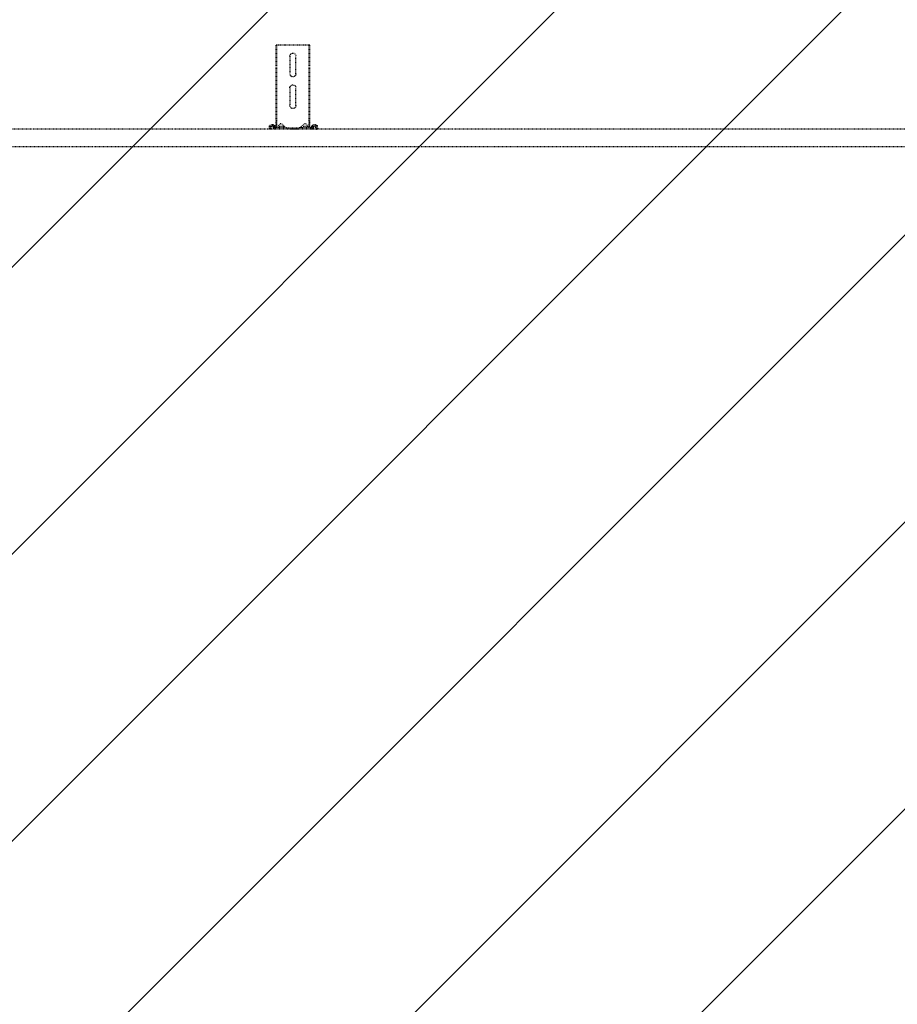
# Model space of a CAD drawing. Header units: centimetres. Extents: x 25511 to 42070, y 833 to 13367.
# Tile 36 of 59: x 29719 to 29849, y 5511 to 5656. Entities that reach past the tile are written whole.
import ezdxf

# ---------------------------------------------------------------- set-up
doc = ezdxf.new("R2010")
doc.units = ezdxf.units.CM
doc.header["$LTSCALE"] = 0.1
doc.linetypes.add('DASHED2', pattern=[9.525, 6.35, -3.175])
doc.layers.add('A_Sufity - Opis', color=253, linetype='Continuous', lineweight=13)
doc.layers.add('CKDRZWI_', color=253, linetype='Continuous')

# ---------------------------------------------------------------- blocks, each defined once
blk = doc.blocks.new('A$7E8719B1CAF')
at = {"color": 7, "linetype": 'DASHED2', "lineweight": -3}
for p, q in [((711.3, -4049.5), (3936.6, -4049.5)), ((3936.6, -4075), (711.3, -4075)), ((1726.4, -4075.3), (1724.5, -4075.5)), ((1724.9, -4078.9), (1724.5, -4075.5)), ((1727.2, -4075.3), (1726.4, -4075.3)), ((1726.9, -4078.6), (1726.4, -4075.3)), ((1727.6, -4078.6), (1727.2, -4075.3)), ((1730, -4079.5), (1727.9, -4079.5)), ((1730, -4081.5), (1727.9, -4081.5)), ((1730.8, -4081.5), (1730, -4081.5)), ((1731.2, -4077.6), (1731, -4078.6)), ((1733.1, -4077.9), (1733, -4078.9)), ((1733.9, -4077.9), (1733.7, -4078.9)), ((1786.4, -4075), (1734.1, -4075)), ((1750.4, -4077), (1734.1, -4077)), ((1734.9, -4078.4), (1736.1, -4077.5)), ((1734.9, -4078.4), (1734.9, -4088.5)), ((1734.9, -4088.5), (1734.9, -4200)), ((1736.1, -4077.5), (1741.2, -4083.3)), ((1736.1, -4077.5), (1736.1, -4088.5)), ((1736.1, -4088.5), (1736.1, -4200)), ((1738.6, -4077), (1738.6, -4079)), ((1746.6, -4079), (1738.6, -4079)), ((1742.9, -4083.4), (1748.5, -4077.8)), ((1746.6, -4079), (1746.6, -4077)), ((1747, -4079), (1746.6, -4079)), ((1747, -4079), (1747, -4077)), ((1750.4, -4077), (1752.7, -4077)), ((1752.7, -4077), (1767, -4077)), ((1767, -4077), (1769.3, -4077)), ((1786.4, -4077), (1769.3, -4077)), ((1771.2, -4077.8), (1776.8, -4083.4)), ((1774.1, -4077), (1774.1, -4079)), ((1782.1, -4079), (1774.1, -4079)), ((1778.6, -4083.3), (1783.7, -4077.5)), ((1782.1, -4079), (1782.1, -4077)), ((1782.4, -4079), (1782.1, -4079)), ((1782.5, -4078.8), (1782.5, -4077)), ((1783.7, -4077.5), (1784.8, -4078.4)), ((1783.7, -4077.5), (1783.7, -4088.5)), ((1783.7, -4088.5), (1783.7, -4200)), ((1784.8, -4078.4), (1784.8, -4088.5)), ((1784.8, -4088.5), (1784.8, -4200)), ((1787.1, -4075), (1786.4, -4075)), ((1787.5, -4078.9), (1787.4, -4077.9)), ((1789.5, -4078.6), (1789.3, -4077.6)), ((1790.2, -4078.6), (1790.1, -4077.6)), ((1792.6, -4079.5), (1790.5, -4079.5)), ((1792.6, -4081.5), (1790.5, -4081.5)), ((1793.4, -4081.5), (1792.6, -4081.5)), ((1794.1, -4075.3), (1793.6, -4078.6)), ((1794.8, -4075.3), (1794.1, -4075.3)), ((1794.1, -4075.3), (1796, -4075.5)), ((1794.8, -4075.3), (1796.8, -4075.5)), ((1796, -4075.5), (1795.6, -4078.9)), ((1796.8, -4075.5), (1796, -4075.5)), ((1796.8, -4075.5), (1796.3, -4078.9)), ((1755.4, -4136), (1755.4, -4110)), ((1764.4, -4110), (1764.4, -4136)), ((1755.4, -4183), (1755.4, -4157)), ((1764.4, -4157), (1764.4, -4183)), ((1734.9, -4200), (1736.1, -4200)), ((1736.1, -4200), (1741.2, -4200)), ((1741.2, -4200), (1742.9, -4200)), ((1742.9, -4200), (1748.5, -4200)), ((1748.5, -4200), (1750.4, -4200)), ((1750.4, -4200), (1769.3, -4200)), ((1769.3, -4200), (1771.2, -4200)), ((1771.2, -4200), (1776.8, -4200)), ((1776.8, -4200), (1778.6, -4200)), ((1778.6, -4200), (1783.7, -4200)), ((1783.7, -4200), (1784.8, -4200))]:
    blk.add_line(p, q, dxfattribs=at)
for centre, radius, start, end in [((1742.1, -4082.5), 1.2, 221, 315), ((1750.4, -4079.7), 2.7, 90, 135), ((1769.3, -4079.7), 2.7, 45, 90), ((1777.7, -4082.5), 1.2, 225, 319), ((1759.9, -4110), 4.5, 0, 180), ((1759.9, -4136), 4.5, 180, 0), ((1759.9, -4157), 4.5, 0, 180), ((1759.9, -4183), 4.5, 180, 0)]:
    blk.add_arc(centre, radius, start, end, dxfattribs=at)
for centre, major_axis, start_param, end_param in [((1727.9, -4078.5), (0, -3), 4.834562, 6.283185), ((1727.9, -4078.5), (0, -1), 4.834562, 6.283185), ((1728.6, -4078.5), (0, -1), 4.834562, 6.283185), ((1730, -4078.5), (0, 1), 3.141593, 4.590216), ((1730, -4078.5), (0, 3), 3.141593, 4.590216), ((1730.8, -4078.5), (0, 3), 3.141593, 4.590216), ((1734.1, -4078), (0, 3), 0, 1.448623), ((1734.1, -4078), (0, 1), 0, 1.448623), ((1734.8, -4078), (0, 1), 0.000002, 1.448623), ((1786.4, -4078), (0, -3), 1.692969, 3.141593), ((1786.4, -4078), (0, -1), 1.692969, 3.141593), ((1787.1, -4078), (0, -3), 1.692969, 3.141593), ((1790.5, -4078.5), (0, -3), 4.834562, 6.283185), ((1790.5, -4078.5), (0, -1), 4.834562, 6.283185), ((1791.2, -4078.5), (0, -1), 4.834562, 6.283185), ((1792.6, -4078.5), (0, 1), 3.141593, 4.590216), ((1792.6, -4078.5), (0, 3), 3.141593, 4.590216), ((1793.4, -4078.5), (0, 3), 3.141593, 4.590216)]:
    blk.add_ellipse(centre, major_axis=major_axis, ratio=0.999962, start_param=start_param, end_param=end_param, dxfattribs=at)

msp = doc.modelspace()

# ---------------------------------------------------------------- hatches: boundary and pattern name
at = {"layer": 'A_Sufity - Opis'}
h = msp.add_hatch(dxfattribs=at)
h.set_pattern_fill('GR_GENERAL', color=256, scale=15)
h.set_pattern_definition([(45, (0, 0), (-21.213203, 21.213203), [])])
h.paths.add_polyline_path([(29603.234, 5714.104), (31730.236, 5724.076), (31730.236, 5160.111), (30722.051, 5160.111), (30722.14, 5150.111), (29616.644, 5150.104), (29616.644, 5211.354), (29603.236, 5211.354)])

# ---------------------------------------------------------------- block references
at = {"layer": 'CKDRZWI_', "xscale": -0.1, "yscale": 0.1, "zscale": 0.1, "rotation": 180}
msp.add_blockref('A$7E8719B1CAF', (29583.236, 5232.354), dxfattribs=at)

doc.saveas('drawing.dxf')
